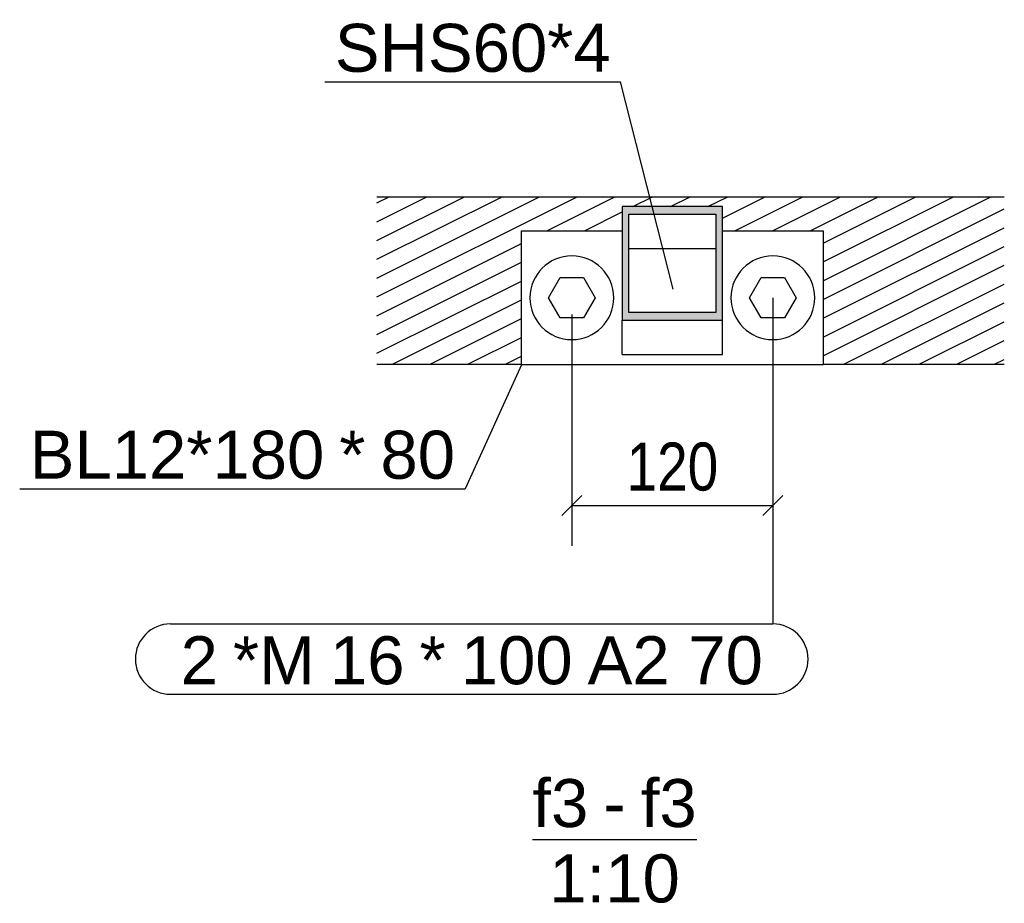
# Model space of a CAD drawing. Header units: millimetres. Extents: x 60 to 119230, y 44 to 9810.
# Tile 31 of 33: x 106672 to 107260, y 44 to 572. Entities that reach past the tile are written whole.
import ezdxf

# ---------------------------------------------------------------- set-up
doc = ezdxf.new("R2010")
doc.units = ezdxf.units.MM
doc.styles.add('Arial', font='ARIAL.TTF', dxfattribs={"height": 0.2})
doc.styles.add('Arial Narrow', font='ARIALN.TTF', dxfattribs={"height": 0.2})

# ---------------------------------------------------------------- blocks, each defined once
blk = doc.blocks.new('Unknown-22 - 37114')
at = {"color": 5}
blk.add_line((106978.26, 82.5), (107076.31, 82.5), dxfattribs=at)
at = {"color": 5, "style": 'Arial'}
for s, height, p in [('f3', 28.652, (106978.26, 90)), ('f3', 28.652, (107042.94, 90)), ('-', 28.65, (107020.63, 90)), ('1:10', 28.652, (106988.35, 45))]:
    blk.add_text(s, height=height, dxfattribs=at).set_placement(p)
blk = doc.blocks.new('Part-37118 - 37114')
at = {"color": 7}
for p, q in [((106971.79, 445.92), (107031.79, 445.92)), ((106971.79, 365.92), (106971.79, 445.92)), ((107091.79, 445.92), (107151.79, 445.92)), ((107151.79, 445.92), (107151.79, 365.92)), ((107151.79, 365.92), (106971.79, 365.92))]:
    blk.add_line(p, q, dxfattribs=at)
blk = doc.blocks.new('Part-37115 - 37114')
h = blk.add_hatch(color=6)
h.paths.add_polyline_path([(107031.79, 460.32), (107031.79, 392.55), (107091.79, 392.55), (107091.79, 460.32)])
h.paths.add_polyline_path([(107087.79, 397.07), (107035.79, 397.07), (107035.79, 455.8), (107087.79, 455.8)])
at = {"color": 7}
for p, q in [((107091.79, 460.32), (107031.79, 460.32)), ((107031.79, 460.32), (107031.79, 392.55)), ((107091.79, 392.55), (107091.79, 460.32)), ((107035.79, 455.8), (107087.79, 455.8)), ((107035.79, 397.07), (107035.79, 455.8)), ((107087.79, 455.8), (107087.79, 397.07)), ((107035.79, 435.28), (107087.79, 435.28)), ((107087.79, 397.07), (107035.79, 397.07)), ((107031.79, 372.04), (107031.79, 392.55)), ((107031.79, 392.55), (107091.79, 392.55)), ((107091.79, 372.03), (107091.79, 392.55)), ((107031.79, 372.04), (107091.79, 372.03))]:
    blk.add_line(p, q, dxfattribs=at)
blk = doc.blocks.new('Part-37116 - 37114')
h = blk.add_hatch()
h.set_pattern_fill('', color=96, scale=10, style=0, pattern_type=0)
h.set_pattern_definition([(26.565, (107031.79, 445.918), (-11.2253, 5.61266), [])])
h.paths.add_polyline_path([(106971.79, 445.92), (107031.79, 445.92), (107031.79, 460.32), (107091.79, 460.32), (107091.79, 445.92), (107151.79, 445.92), (107151.79, 366.21), (107259.94, 366.21), (107259.94, 466.21), (106885.46, 466.21), (106885.46, 366.21), (106971.79, 366.21)])
at = {"color": 96}
for p, q in [((106885.46, 466.21), (107259.94, 466.21)), ((106885.46, 366.21), (106971.79, 366.21)), ((107151.79, 366.21), (107259.94, 366.21))]:
    blk.add_line(p, q, dxfattribs=at)
blk = doc.blocks.new('Bolt-37119 - 37114')
at = {"color": 136}
for p, q in [((106987.93, 405.92), (106994.86, 417.92)), ((106994.86, 417.92), (107008.72, 417.92)), ((107008.72, 417.92), (107015.65, 405.92)), ((107107.93, 405.92), (107114.86, 417.92)), ((107114.86, 417.92), (107128.72, 417.92)), ((107128.72, 417.92), (107135.65, 405.92)), ((106994.86, 393.92), (106987.93, 405.92)), ((107015.65, 405.92), (107008.72, 393.92)), ((107114.86, 393.92), (107107.93, 405.92)), ((107135.65, 405.92), (107128.72, 393.92)), ((107008.72, 393.92), (106994.86, 393.92)), ((107128.72, 393.92), (107114.86, 393.92))]:
    blk.add_line(p, q, dxfattribs=at)
for centre, start, end in [((107001.79, 405.92), 0, 180), ((107121.79, 405.92), 0, 180), ((107001.79, 405.92), 180, 0), ((107121.79, 405.92), 180, 0)]:
    blk.add_arc(centre, 25, start, end, dxfattribs=at)
blk = doc.blocks.new('StraightDimension-37145 - 37114')
at = {"color": 174}
for p, q in [((107001.79, 395.92), (107001.79, 257.87)), ((107121.79, 395.92), (107121.79, 257.87)), ((107007.79, 287.87), (106995.79, 275.87)), ((107115.79, 275.87), (107127.79, 287.87)), ((107001.79, 281.87), (107121.79, 281.87))]:
    blk.add_line(p, q, dxfattribs=at)
at = {"color": 30, "style": 'Arial Narrow'}
blk.add_text('120', height=28.633, dxfattribs=at).set_placement((107034.44, 290.87))
blk = doc.blocks.new('Mark-37131 - 37114')
at = {"color": 136}
for p in [(106854.29, 534.78), (107062.3, 410.99)]:
    blk.add_line(p, (107030.88, 534.78), dxfattribs=at)
at = {"color": 30, "style": 'Arial'}
blk.add_text('SHS60*4', height=28.652, dxfattribs=at).set_placement((106860.29, 540.78))
blk = doc.blocks.new('Mark-37320 - 37114')
at = {"color": 136}
for p in [(106971.79, 365.92), (106672.19, 291.92)]:
    blk.add_line(p, (106938.03, 291.92), dxfattribs=at)
at = {"color": 30, "style": 'Arial'}
for s, height, p in [('BL12*180', 28.652, (106678.19, 297.92)), ('*', 28.65, (106862.96, 297.92)), ('80', 28.652, (106887.53, 297.92))]:
    blk.add_text(s, height=height, dxfattribs=at).set_placement(p)
blk = doc.blocks.new('Mark-37138 - 37114')
at = {"color": 136}
for p, q in [((107121.79, 405.92), (107121.79, 211.25)), ((106762.26, 211.25), (107121.79, 211.25)), ((106762.26, 169.25), (107121.79, 169.25))]:
    blk.add_line(p, q, dxfattribs=at)
for centre, start, end in [((106762.26, 190.25), 90, 270), ((107121.79, 190.25), 270, 90)]:
    blk.add_arc(centre, 21, start, end, dxfattribs=at)
at = {"color": 30, "style": 'Arial'}
for s, height, p in [('*M', 28.652, (106799.51, 175.25)), ('*', 28.65, (106910.91, 175.25)), ('2', 28.65, (106768.26, 175.25)), ('16', 28.652, (106857.4, 175.25)), ('100', 28.652, (106935.48, 175.25)), ('A2 70', 28.652, (107011.23, 175.25))]:
    blk.add_text(s, height=height, dxfattribs=at).set_placement(p)

msp = doc.modelspace()

# ---------------------------------------------------------------- block references
for name in ['Mark-37131 - 37114', 'Part-37116 - 37114', 'Part-37115 - 37114', 'Part-37118 - 37114', 'Bolt-37119 - 37114', 'Mark-37138 - 37114', 'StraightDimension-37145 - 37114', 'Mark-37320 - 37114', 'Unknown-22 - 37114']:
    msp.add_blockref(name, (0, 0))

doc.saveas('drawing.dxf')
